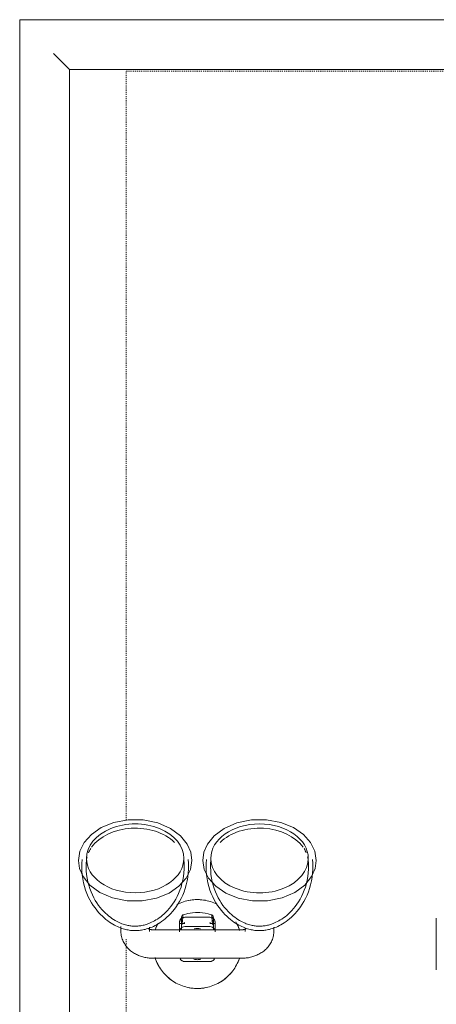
# Model space of a CAD drawing. Header units: millimetres. Extents: x -281 to 145437, y -16481 to 78869.
# Tile 150 of 256: x 27050 to 27285, y 25946 to 26500. Entities that reach past the tile are written whole.
import ezdxf

# ---------------------------------------------------------------- set-up
doc = ezdxf.new("R2010")
doc.units = ezdxf.units.MM
doc.linetypes.add('NLRS_Dash-0_6mm_Space-0_6mm_cpz', pattern=[1.2, 0.6, -0.6])
for name, color, linetype, lineweight in [('A--L$01A__Algemeen', 7, 'Continuous', 5), ('A--L74__VasteSanitaireVoorz', 1, 'Continuous', 5), ('A--L82__LosseGebruikersInvent', 1, 'Continuous', 5), ('A--L8__LosseInventaris', 1, 'Continuous', 5)]:
    doc.layers.add(name, color=color, linetype=linetype, lineweight=lineweight)

# ---------------------------------------------------------------- blocks, each defined once
blk = doc.blocks.new('NLRS_82_FU_UN_spoekbak_gen_kad - spoelbak dxbxh 900x900x957-V287-L_80_ 11')
at = {"layer": 'A--L$01A__Algemeen'}
for p, q in [((450, -577.32), (450, 322.68)), ((422, -549.32), (422, 294.68)), ((422, -549.32), (422, 294.68)), ((-422, -549.32), (422, -549.32)), ((0, -549.32), (422, -549.32)), ((429.27, -556.59), (423.73, -551.06)), ((-450, -577.32), (450, -577.32))]:
    blk.add_line(p, q, dxfattribs=at)
for points in [[(422, -549.32), (422.21, -549.54), (422.64, -549.96), (423.24, -550.57), (423.58, -550.9), (423.73, -551.06)], [(429.27, -556.59), (429.42, -556.75), (429.77, -557.09), (430.38, -557.71), (430.82, -558.14), (431.04, -558.36)]]:
    blk.add_open_spline(points, degree=3, dxfattribs=at)
at = {"layer": 'A--L74__VasteSanitaireVoorz'}
for p, q in [((215.5, -71.82), (215.5, -42.82)), ((215.5, -71.82), (215.5, -42.82)), ((215.5, -69.41), (215.5, -45.24)), ((215.5, -69.41), (215.5, -45.24)), ((215.5, -45.24), (215.5, -69.41)), ((215.5, -45.24), (215.5, -69.41)), ((215.5, -65.85), (215.5, -48.79)), ((215.5, -65.85), (215.5, -48.79)), ((215.5, -48.79), (215.5, -65.85)), ((215.5, -48.79), (215.5, -65.85)), ((375, -49.32), (325, -49.32)), ((357, -47.48), (343, -47.48)), ((215.5, -61.86), (215.5, -52.79)), ((215.5, -61.86), (215.5, -52.79)), ((215.5, -52.79), (215.5, -61.86)), ((215.5, -52.79), (215.5, -61.86)), ((307, -64.4), (307, -66.86)), ((323, -66.4), (323, -64.4)), ((325, -65.32), (375, -65.32)), ((340, -69.42), (340, -65.21)), ((340, -66.04), (340, -68.86)), ((341, -65.23), (341, -67.5)), ((359, -67.5), (359, -65.23)), ((360, -65.21), (360, -69.42)), ((360, -68.86), (360, -66.04)), ((377, -64.4), (377, -66.88)), ((393, -67.28), (393, -64.4)), ((340, -69.6), (340, -67.86)), ((340, -68.15), (340, -69.6)), ((340, -68.86), (343, -68.86)), ((341, -67.86), (341, -68.89)), ((341.43, -68.69), (342.95, -69.39)), ((343, -67.17), (357, -67.17)), ((357, -68.86), (360, -68.86)), ((357.05, -69.39), (358.57, -68.69)), ((359, -68.89), (359, -67.86)), ((360, -69.6), (360, -68.15)), ((357, -72.38), (343, -72.38))]:
    blk.add_line(p, q, dxfattribs=at)
at = {"layer": 'A--L74__VasteSanitaireVoorz', "flags": 128}
for points in [[(350, -32.32), (349, -32.34), (348, -32.4), (347.01, -32.5), (346.02, -32.64), (345.03, -32.82), (344.06, -33.04), (343.09, -33.3), (342.14, -33.59), (341.19, -33.93), (340.26, -34.3), (339.35, -34.71), (338.46, -35.15), (337.58, -35.63), (336.72, -36.14), (335.88, -36.69), (335.07, -37.27), (334.28, -37.88), (333.52, -38.53), (332.78, -39.2), (332.07, -39.91), (331.38, -40.64), (330.73, -41.4), (330.11, -42.18), (329.52, -42.99), (328.96, -43.82), (328.44, -44.67), (327.95, -45.54), (327.5, -46.43), (327.08, -47.34), (326.7, -48.27), (326.36, -49.2)], [(373.81, -49.72), (373.49, -48.77), (373.13, -47.84), (372.73, -46.92), (372.3, -46.02), (371.83, -45.14), (371.32, -44.27), (370.78, -43.43), (370.21, -42.61), (369.61, -41.81), (368.97, -41.04), (368.31, -40.3), (367.61, -39.58), (366.89, -38.89), (366.14, -38.23), (365.36, -37.6), (364.56, -37), (363.73, -36.43), (362.89, -35.9), (362.02, -35.4), (361.13, -34.94), (360.23, -34.51), (359.31, -34.12), (358.37, -33.77), (357.43, -33.45), (356.47, -33.17), (355.49, -32.94), (354.51, -32.74), (353.53, -32.57), (352.54, -32.45), (351.54, -32.37), (350.54, -32.33), (350, -32.32)], [(325, -49.32), (324.37, -49.33), (323.75, -49.36), (323.12, -49.4), (322.5, -49.47), (321.88, -49.55), (321.26, -49.64), (320.64, -49.76), (320.03, -49.89), (319.42, -50.05), (318.81, -50.22), (318.21, -50.41), (317.62, -50.62), (317.03, -50.84), (316.45, -51.09), (315.87, -51.36), (315.3, -51.64), (314.74, -51.95), (314.19, -52.28), (313.65, -52.63), (313.12, -53), (312.6, -53.39), (312.09, -53.81), (311.6, -54.25), (311.12, -54.71), (310.66, -55.2), (310.22, -55.71), (309.8, -56.24), (309.4, -56.8), (309.02, -57.38), (308.67, -57.98), (308.35, -58.6), (308.05, -59.25), (307.79, -59.92), (307.56, -60.6), (307.37, -61.3), (307.22, -62.01), (307.11, -62.73), (307.03, -63.46), (307, -64.2), (307, -64.4)], [(393, -64.4), (392.98, -63.66), (392.92, -62.93), (392.81, -62.2), (392.67, -61.49), (392.49, -60.79), (392.27, -60.1), (392.02, -59.43), (391.74, -58.78), (391.42, -58.14), (391.08, -57.54), (390.71, -56.95), (390.31, -56.39), (389.9, -55.85), (389.46, -55.33), (389, -54.84), (388.53, -54.37), (388.04, -53.93), (387.54, -53.5), (387.02, -53.11), (386.5, -52.73), (385.96, -52.37), (385.41, -52.04), (384.85, -51.73), (384.28, -51.43), (383.71, -51.16), (383.13, -50.91), (382.54, -50.68), (381.95, -50.46), (381.35, -50.27), (380.74, -50.09), (380.14, -49.93), (379.52, -49.79), (378.91, -49.67), (378.29, -49.57), (377.67, -49.49), (377.05, -49.42), (376.42, -49.37), (375.8, -49.34), (375.17, -49.32), (375, -49.32)], [(345.05, -100.65), (344.99, -98.4), (344.8, -96.16), (344.49, -93.96), (344.06, -91.81), (343.52, -89.72), (342.89, -87.71), (342.16, -85.78), (341.36, -83.94), (340.49, -82.2), (339.57, -80.57), (338.6, -79.04), (337.6, -77.61), (336.58, -76.29), (335.55, -75.07), (334.51, -73.95), (333.47, -72.92), (332.45, -71.99), (331.43, -71.14), (330.43, -70.36), (329.46, -69.66), (328.5, -69.03), (327.57, -68.47), (326.67, -67.96), (325.79, -67.51), (324.94, -67.1), (324.11, -66.74), (323.32, -66.43), (322.54, -66.15), (321.79, -65.9), (321.06, -65.69), (320.35, -65.51), (319.66, -65.35), (318.99, -65.22), (318.33, -65.11), (317.68, -65.02), (317.04, -64.95), (316.41, -64.9), (315.79, -64.87), (315.17, -64.86), (314.55, -64.86), (313.92, -64.88), (313.3, -64.92), (312.66, -64.98), (312.02, -65.06), (311.37, -65.16), (310.7, -65.28), (310.02, -65.42), (309.32, -65.59), (308.61, -65.79), (307.87, -66.01), (307.11, -66.27), (306.32, -66.57), (305.51, -66.9), (304.67, -67.28), (303.81, -67.71), (302.92, -68.19), (302, -68.72), (301.06, -69.31), (300.1, -69.98), (299.11, -70.71), (298.1, -71.52), (297.08, -72.41), (296.05, -73.39), (295.01, -74.46), (293.97, -75.62), (292.95, -76.89), (291.94, -78.25), (290.95, -79.73), (290, -81.31), (289.1, -82.99), (288.26, -84.77), (287.5, -86.65), (286.81, -88.62), (286.22, -90.67), (285.73, -92.79), (285.35, -94.97), (285.1, -97.19), (284.96, -99.43), (284.95, -100.65)], [(322.68, -65.84), (322.76, -65.8), (322.84, -65.76), (322.93, -65.72), (323.04, -65.67), (323.15, -65.63), (323.27, -65.59), (323.4, -65.55), (323.54, -65.51), (323.68, -65.47), (323.83, -65.44), (323.99, -65.41), (324.15, -65.38), (324.32, -65.36), (324.49, -65.35), (324.66, -65.33), (324.83, -65.33), (325, -65.32)], [(326.19, -64.93), (326.51, -65.88), (326.87, -66.81), (327.27, -67.73), (327.7, -68.63)], [(340, -64.21), (340, -66.92), (340, -68.95), (340, -69.42)], [(415.05, -100.65), (414.99, -98.4), (414.8, -96.16), (414.49, -93.96), (414.06, -91.81), (413.52, -89.72), (412.89, -87.71), (412.16, -85.78), (411.36, -83.94), (410.49, -82.2), (409.57, -80.57), (408.6, -79.04), (407.6, -77.61), (406.58, -76.29), (405.55, -75.07), (404.51, -73.95), (403.47, -72.92), (402.45, -71.99), (401.43, -71.14), (400.43, -70.36), (399.46, -69.66), (398.5, -69.03), (397.57, -68.47), (396.67, -67.96), (395.79, -67.51), (394.94, -67.1), (394.11, -66.74), (393.32, -66.43), (392.54, -66.15), (391.79, -65.9), (391.06, -65.69), (390.35, -65.51), (389.66, -65.35), (388.99, -65.22), (388.33, -65.11), (387.68, -65.02), (387.04, -64.95), (386.41, -64.9), (385.79, -64.87), (385.17, -64.86), (384.55, -64.86), (383.92, -64.88), (383.3, -64.92), (382.66, -64.98), (382.02, -65.06), (381.37, -65.16), (380.7, -65.28), (380.02, -65.42), (379.32, -65.59), (378.61, -65.79), (377.87, -66.01), (377.11, -66.27), (376.32, -66.57), (375.51, -66.9), (374.67, -67.28), (373.81, -67.71), (372.92, -68.19), (372, -68.72), (371.06, -69.31), (370.1, -69.98), (369.11, -70.71), (368.1, -71.52), (367.08, -72.41), (366.05, -73.39), (365.01, -74.46), (363.97, -75.62), (362.95, -76.89), (361.94, -78.25), (360.95, -79.73), (360, -81.31), (359.1, -82.99), (358.26, -84.77), (357.5, -86.65), (356.81, -88.62), (356.22, -90.67), (355.73, -92.79), (355.35, -94.97), (355.1, -97.19), (354.96, -99.43), (354.95, -100.65)], [(360, -69.42), (360, -67.6), (360, -65.09), (360, -64.21)], [(372.05, -69.11), (372.5, -68.22), (372.92, -67.31), (373.3, -66.38), (373.64, -65.44)], [(375, -65.32), (375.17, -65.33), (375.35, -65.33), (375.52, -65.35), (375.69, -65.36), (375.85, -65.38), (376.01, -65.41), (376.17, -65.44), (376.32, -65.47), (376.47, -65.51), (376.6, -65.55), (376.73, -65.59), (376.85, -65.63), (376.97, -65.67), (377.07, -65.72), (377.16, -65.76), (377.25, -65.8), (377.32, -65.84), (377.38, -65.88), (377.43, -65.91), (377.46, -65.94), (377.49, -65.96), (377.51, -65.97)], [(342.55, -100.65), (342.49, -98.54), (342.32, -96.44), (342.02, -94.38), (341.62, -92.37), (341.12, -90.41), (340.52, -88.52), (339.84, -86.72), (339.09, -85), (338.28, -83.38), (337.42, -81.85), (336.52, -80.42), (335.59, -79.09), (334.64, -77.86), (333.68, -76.73), (332.71, -75.69), (331.75, -74.74), (330.8, -73.87), (329.86, -73.08), (328.94, -72.37), (328.04, -71.72), (327.16, -71.14), (326.31, -70.63), (325.48, -70.16), (324.68, -69.75), (323.91, -69.38), (323.16, -69.05), (322.43, -68.77), (321.73, -68.51), (321.05, -68.29), (320.4, -68.1), (319.76, -67.94), (319.14, -67.8), (318.54, -67.68), (317.95, -67.58), (317.38, -67.5), (316.81, -67.44), (316.25, -67.4), (315.7, -67.37), (315.15, -67.36), (314.6, -67.36), (314.05, -67.38), (313.49, -67.42), (312.93, -67.47), (312.36, -67.54), (311.78, -67.62), (311.18, -67.73), (310.57, -67.86), (309.95, -68.01), (309.3, -68.19), (308.64, -68.39), (307.95, -68.63), (307.24, -68.89), (306.5, -69.2), (305.74, -69.54), (304.95, -69.93), (304.14, -70.37), (303.3, -70.86), (302.44, -71.4), (301.55, -72.01), (300.64, -72.69), (299.71, -73.43), (298.76, -74.26), (297.81, -75.16), (296.84, -76.16), (295.88, -77.24), (294.92, -78.42), (293.98, -79.69), (293.06, -81.07), (292.18, -82.54), (291.34, -84.11), (290.55, -85.78), (289.83, -87.54), (289.19, -89.38), (288.64, -91.3), (288.18, -93.29), (287.83, -95.33), (287.59, -97.4), (287.46, -99.51), (287.45, -100.65)], [(341, -67.5), (341, -72.1), (341, -69.57)], [(341.49, -70.87), (341.22, -70.48), (341.06, -70.03)], [(412.55, -100.65), (412.49, -98.54), (412.32, -96.44), (412.02, -94.38), (411.62, -92.37), (411.12, -90.41), (410.52, -88.52), (409.84, -86.72), (409.09, -85), (408.28, -83.38), (407.42, -81.85), (406.52, -80.42), (405.59, -79.09), (404.64, -77.86), (403.68, -76.73), (402.71, -75.69), (401.75, -74.74), (400.8, -73.87), (399.86, -73.08), (398.94, -72.37), (398.04, -71.72), (397.16, -71.14), (396.31, -70.63), (395.48, -70.16), (394.68, -69.75), (393.91, -69.38), (393.16, -69.05), (392.43, -68.77), (391.73, -68.51), (391.05, -68.29), (390.4, -68.1), (389.76, -67.94), (389.14, -67.8), (388.54, -67.68), (387.95, -67.58), (387.38, -67.5), (386.81, -67.44), (386.25, -67.4), (385.7, -67.37), (385.15, -67.36), (384.6, -67.36), (384.05, -67.38), (383.49, -67.42), (382.93, -67.47), (382.36, -67.54), (381.78, -67.62), (381.18, -67.73), (380.57, -67.86), (379.95, -68.01), (379.3, -68.19), (378.64, -68.39), (377.95, -68.63), (377.24, -68.89), (376.5, -69.2), (375.74, -69.54), (374.95, -69.93), (374.14, -70.37), (373.3, -70.86), (372.44, -71.4), (371.55, -72.01), (370.64, -72.69), (369.71, -73.43), (368.76, -74.26), (367.81, -75.16), (366.84, -76.16), (365.88, -77.24), (364.92, -78.42), (363.98, -79.69), (363.06, -81.07), (362.18, -82.54), (361.34, -84.11), (360.55, -85.78), (359.83, -87.54), (359.19, -89.38), (358.64, -91.3), (358.18, -93.29), (357.83, -95.33), (357.59, -97.4), (357.46, -99.51), (357.45, -100.65)], [(358.94, -70.03), (358.78, -70.48), (358.51, -70.87)], [(359, -69.57), (359, -72.1), (359, -67.5)], [(360, -66.92), (360, -68.95), (360, -69.6)], [(341, -72.19), (341.02, -72.47), (341.17, -72.93), (341.35, -73.23), (341.52, -73.44), (341.83, -73.68), (342.18, -73.84)], [(342.18, -73.84), (343.88, -74.32), (345.55, -74.68), (347.14, -74.91), (348.53, -75.04), (350.97, -75.06), (352.74, -74.93), (355.31, -74.51), (357.82, -73.84)], [(357.82, -73.84), (358.08, -73.73), (358.28, -73.6), (358.59, -73.32), (358.76, -73.06), (358.94, -72.62), (359, -72.19)], [(346.9, -104.38), (346.09, -99.24), (343.68, -94.32), (339.66, -89.8), (334.05, -85.95), (327.02, -83.11), (318.95, -81.6), (310.47, -81.65), (302.31, -83.31), (295.17, -86.38), (289.54, -90.53), (285.66, -95.35), (283.73, -99.85), (283.1, -104.38)], [(338.87, -79.71), (339.77, -80.13), (340.69, -80.53), (341.63, -80.88), (342.57, -81.2), (343.53, -81.47), (344.51, -81.71), (345.49, -81.91), (346.47, -82.07), (347.46, -82.2), (348.46, -82.28), (349.46, -82.32), (350, -82.32)], [(350, -82.32), (351, -82.3), (352, -82.24), (352.99, -82.14), (353.98, -82), (354.97, -81.83), (355.94, -81.61), (356.91, -81.35), (357.86, -81.05), (358.81, -80.72), (359.74, -80.35), (360.65, -79.94), (361.54, -79.5)], [(353.1, -104.38), (353.91, -99.24), (356.32, -94.32), (360.34, -89.8), (365.95, -85.95), (372.98, -83.11), (381.05, -81.6), (389.53, -81.65), (397.69, -83.31), (404.83, -86.38), (410.46, -90.53), (414.34, -95.35), (416.27, -99.85), (416.9, -104.38)], [(283.1, -104.38), (283.91, -109.53), (286.32, -114.45), (290.34, -118.97), (295.95, -122.81), (302.98, -125.66), (311.05, -127.17), (319.53, -127.11), (327.69, -125.46), (334.83, -122.38), (340.46, -118.24), (344.34, -113.41), (346.27, -108.92), (346.9, -104.38)], [(284.95, -100.65), (285.01, -102.9), (285.16, -104.81)], [(287.45, -100.65), (287.51, -102.76), (287.65, -104.55)], [(342.35, -104.55), (342.51, -102.45), (342.55, -100.65)], [(344.84, -104.81), (345.01, -102.57), (345.05, -100.65)], [(416.9, -104.38), (416.09, -109.53), (413.68, -114.45), (409.66, -118.97), (404.05, -122.81), (397.02, -125.66), (388.95, -127.17), (380.47, -127.11), (372.31, -125.46), (365.17, -122.38), (359.54, -118.24), (355.66, -113.41), (353.73, -108.92), (353.1, -104.38)], [(354.95, -100.65), (355.01, -102.9), (355.16, -104.81)], [(357.45, -100.65), (357.51, -102.76), (357.65, -104.55)], [(412.35, -104.55), (412.51, -102.45), (412.55, -100.65)], [(414.84, -104.81), (415.01, -102.57), (415.05, -100.65)]]:
    blk.add_lwpolyline(points, dxfattribs=at)
at = {"layer": 'A--L74__VasteSanitaireVoorz'}
for radius, start, end in [(25, 90, 100.9975), (25, 79.0025, 90), (25, 120.8363, 140.1448), (25, 39.8552, 59.1637), (25, 156.9419, 161.2092), (8.8, 90, 103.0233), (8.8, 76.9767, 90), (25, 18.7908, 30.1098), (25, 198.7908, 210.1098), (8.8, 258.8809, 270), (8.8, 270, 281.7841), (25, 336.9419, 341.2092), (25, 259.0025, 270), (25, 270, 280.9975)]:
    blk.add_arc((350, -57.32), radius, start, end, dxfattribs=at)
for centre, major_axis, ratio, start_param, end_param in [((343, -50.43), (-3, 0), 0.98425, 4.712389, 5.759587), ((343, -50.43), (3, 0), 0.98425, 1.832596, 2.617994), ((357, -50.43), (3, 0), 0.98425, 0.523599, 1.570796), ((357, -50.43), (3, 0), 0.98425, 0.523599, 1.308997), ((343, -64.21), (3, 0), 0.98425, 3.665191, 4.712389), ((357, -64.21), (-3, 0), 0.98425, 1.570796, 2.617994), ((343, -67.49), (2, 0), 0.961631, 3.141768, 3.811137), ((357, -67.49), (2, 0), 0.961631, 5.613641, 6.28301), ((315, -105.52), (27.43, 0), 0.707107, 0, 3.141593), ((385, -105.52), (-27.43, 0), 0.707107, 3.141593, 6.283185), ((315, -103.11), (27.43, 0), 0.707107, 3.228433, 3.312917), ((385, -103.11), (27.43, 0), 0.707107, 6.111861, 6.196345), ((315, -105.52), (27.43, 0), 0.707107, 3.141593, 6.283185), ((315, -103.11), (27.43, 0), 0.707107, 3.425235, 3.56242), ((385, -105.52), (-27.43, 0), 0.707107, 0, 3.141593), ((385, -103.11), (27.43, 0), 0.707107, 5.862358, 5.999543), ((315, -103.11), (27.43, 0), 0.707107, 3.609518, 5.654867), ((385, -103.11), (27.43, 0), 0.707107, 3.769911, 5.81526)]:
    blk.add_ellipse(centre, major_axis=major_axis, ratio=ratio, start_param=start_param, end_param=end_param, dxfattribs=at)
for points, knots in [([(343, -72.38), (342.54, -72.38), (341.88, -72.23), (341.11, -71.75), (340.55, -71.2), (340.11, -70.41), (340, -69.76), (340, -69.42)], [0, 0, 0, 0, 0.285714, 0.428571, 0.571429, 0.785714, 1, 1, 1, 1]), ([(340, -69.6), (340, -70.05), (340.15, -70.72), (340.63, -71.49), (341.11, -71.97), (341.49, -72.21), (341.7, -72.31)], [0, 0, 0, 0, 0.2857143, 0.4285714, 0.5714286, 0.7142857, 0.7142857, 0.7142857, 0.7142857]), ([(360, -69.42), (360, -69.87), (359.85, -70.52), (359.37, -71.28), (358.81, -71.83), (358.01, -72.27), (357.34, -72.38), (357, -72.38)], [0, 0, 0, 0, 0.285714, 0.428571, 0.571429, 0.785714, 1, 1, 1, 1]), ([(358.3, -72.31), (358.5, -72.21), (358.89, -71.97), (359.45, -71.41), (359.89, -70.6), (360, -69.94), (360, -69.6)], [0.2857143, 0.2857143, 0.2857143, 0.2857143, 0.4285714, 0.5714286, 0.7857143, 1, 1, 1, 1])]:
    blk.add_open_spline(points, degree=3, knots=knots, dxfattribs=at)
for points in [[(341.43, -68.69), (341.65, -71.57), (341.86, -73.24), (342.07, -73.71)], [(357.93, -73.71), (358.14, -73.24), (358.35, -71.57), (358.57, -68.69)]]:
    blk.add_open_spline(points, degree=3, dxfattribs=at)
blk = doc.blocks.new('NLRS_82_SE_LB_laboratorium apparaat space reservation_gen_cpz - lab apparaat_vloerniveau-59325360-L_80_ 11')
at = {"layer": 'A--L8__LosseInventaris', "linetype": 'NLRS_Dash-0_6mm_Space-0_6mm_cpz'}
for p, q in [((-350, 400), (-138.29, 400)), ((-350, 400), (-138.29, 400)), ((-71.33, 400), (350, 400)), ((-71.33, 400), (350, 400)), ((350, 400), (350, -400)), ((350, 400), (350, -400))]:
    blk.add_line(p, q, dxfattribs=at)

msp = doc.modelspace()

# ---------------------------------------------------------------- block references
at = {"layer": 'A--L82__LosseGebruikersInvent', "rotation": 180}
msp.add_blockref('NLRS_82_FU_UN_spoekbak_gen_kad - spoelbak dxbxh 900x900x957-V287-L_80_ 11', (27500.45, 25922.68), dxfattribs=at)
at = {"layer": 'A--L8__LosseInventaris', "linetype": 'NLRS_Dash-0_6mm_Space-0_6mm_cpz', "rotation": 89.99999999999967}
msp.add_blockref('NLRS_82_SE_LB_laboratorium apparaat space reservation_gen_cpz - lab apparaat_vloerniveau-59325360-L_80_ 11', (27510.45, 26121), dxfattribs=at)

doc.saveas('drawing.dxf')
